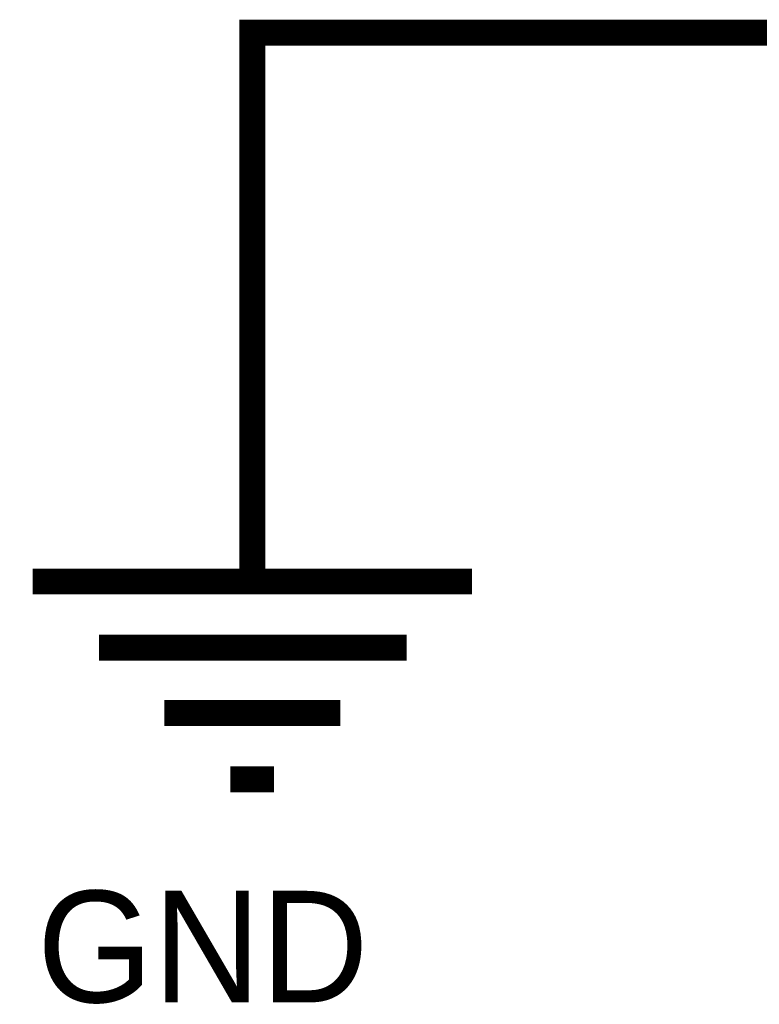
# Model space of a CAD drawing. Header units: inches. Extents: x 0 to 17, y 0 to 11.
# Tile 7 of 256: x 2.295 to 2.631, y 2.257 to 2.706. Entities that reach past the tile are written whole.
import ezdxf

# ---------------------------------------------------------------- set-up
doc = ezdxf.new("R2010")
doc.units = ezdxf.units.IN
doc.header["$MEASUREMENT"] = 0
doc.layers.add('Sheet', color=255, linetype='Continuous')

msp = doc.modelspace()

# ---------------------------------------------------------------- linework, layer by layer
at = {"layer": 'Sheet'}
for points in [[(2.40054, 2.54978, 0.0118, 0.0118, 0), (2.40054, 2.69965, 0.0118, 0.0118, 0), (2.70065, 2.69965, 0.0118, 0.0118, 0), (4.20044, 2.69965, 0.0118, 0.0118, 0), (4.20044, 2.39991, 0.0118, 0.0118, 0), (4.10054, 2.39991, 0.0118, 0.0118, 0)], [(2.40054, 2.54978, 0.0118, 0.0118, 0), (2.40054, 2.44986, 0.0118, 0.0118, 0)], [(2.30063, 2.44986, 0.0118, 0.0118, 0), (2.50044, 2.44986, 0.0118, 0.0118, 0)], [(2.33076, 2.41973, 0.0118, 0.0118, 0), (2.47071, 2.41973, 0.0118, 0.0118, 0)], [(2.36049, 2.38999, 0.0118, 0.0118, 0), (2.44058, 2.38999, 0.0118, 0.0118, 0)], [(2.39062, 2.35986, 0.0118, 0.0118, 0), (2.41045, 2.35986, 0.0118, 0.0118, 0)]]:
    msp.add_lwpolyline(points, format="xyseb", dxfattribs=at)

# ---------------------------------------------------------------- texts
msp.add_text('GND', height=0.05075, dxfattribs=at).set_placement((2.30261, 2.25836))

doc.saveas('drawing.dxf')
